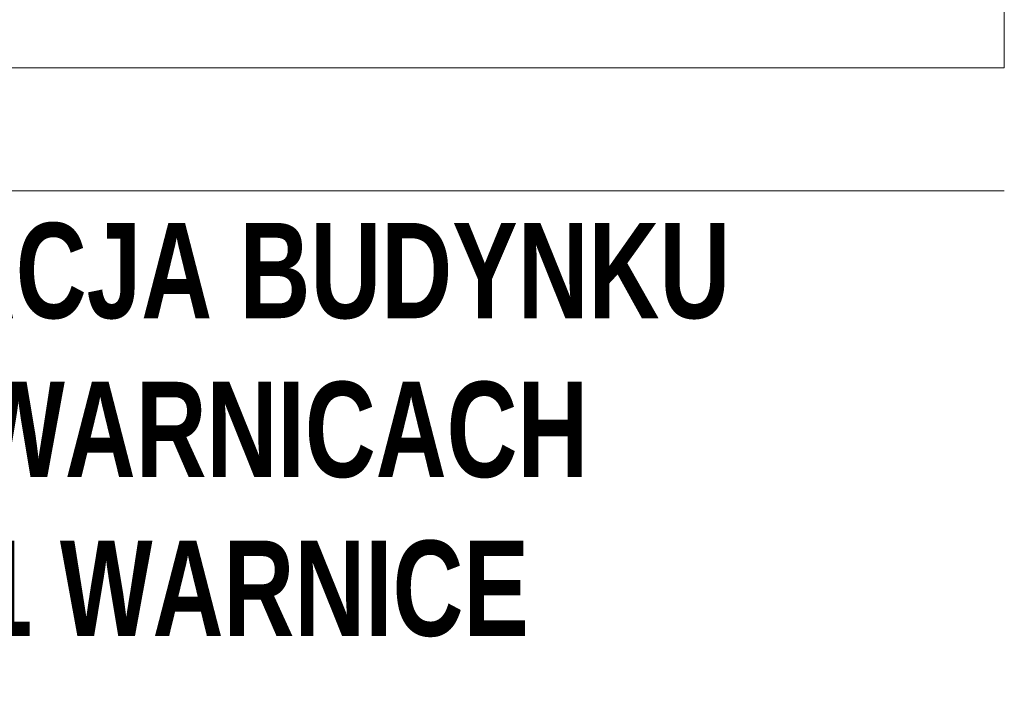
# Model space of a CAD drawing. Header units: millimetres. Extents: x 8949 to 48457, y -1077 to 15217.
# Tile 60 of 63: x 48296 to 48457, y 14993 to 15101. Entities that reach past the tile are written whole.
import ezdxf

# ---------------------------------------------------------------- set-up
doc = ezdxf.new("R2010")
doc.units = ezdxf.units.MM
doc.layers.add('0A_TABELKA', color=7, linetype='Continuous', lineweight=0)
doc.styles.add('Arial', font='arial.ttf')

msp = doc.modelspace()

# ---------------------------------------------------------------- wipeouts: each hides what was drawn before it
msp.add_wipeout([(48135.51, 14445.19), (48135.51, 15093.58), (48457.26, 15093.58), (48457.26, 14445.19)]).dxf.layer = '0A_TABELKA'

# ---------------------------------------------------------------- next in the draw order: linework, layer by layer
at = {"layer": '0A_TABELKA'}
for p, q in [((48135.51, 15093.58), (48457.26, 15093.58)), ((48135.51, 15093.58), (48457.26, 15093.58)), ((48135.51, 15093.58), (48457.26, 15093.58)), ((48135.51, 15093.58), (48457.26, 15093.58)), ((48135.51, 15093.58), (48457.26, 15093.58)), ((48135.51, 15093.58), (48457.26, 15093.58)), ((48135.51, 15073.47), (48457.26, 15073.47)), ((48135.51, 15073.47), (48457.26, 15073.47))]:
    msp.add_line(p, q, dxfattribs=at)
msp.add_lwpolyline([(48135.51, 15217.25), (48457.26, 15217.25), (48457.26, 15093.58), (48135.51, 15093.58)], close=True, dxfattribs=at)

# ---------------------------------------------------------------- next in the draw order: texts
at = {"layer": '0A_TABELKA', "insert": (48140.62, 15068.24), "char_height": 12.65, "width": 393.2745, "attachment_point": 1, "style": 'Arial'}
msp.add_mtext('{\\fArial Narrow|b1|i0|c238|p34;\\H1.23077x;\\W0.9;TERMOMODERNIZACJA BUDYNKU \\PURZĘDU GMINY W WARNICACH \\PWARNICE 66, 74-201 WARNICE}', dxfattribs=at)

doc.saveas('drawing.dxf')
